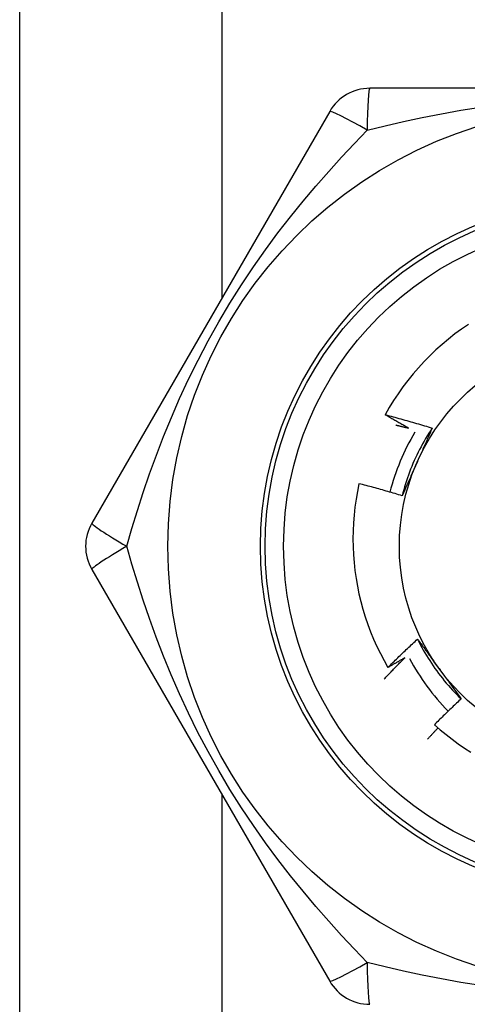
# Model space of a CAD drawing. Header units: inches. Extents: x 6 to 173, y 11 to 93.
# Tile 26 of 214: x 7.239 to 7.43, y 38.058 to 38.477. Entities that reach past the tile are written whole.
import ezdxf

# ---------------------------------------------------------------- set-up
doc = ezdxf.new("R2010")
doc.units = ezdxf.units.IN
doc.header["$MEASUREMENT"] = 0
doc.layers.add('Visible Edges(ANSI)', color=7, linetype='Continuous', lineweight=25)
doc.layers.add('Visible Tangent Edges(ANSI)', color=7, linetype='Continuous', lineweight=25)

msp = doc.modelspace()

# ---------------------------------------------------------------- linework, layer by layer
at = {"layer": 'Visible Edges(ANSI)'}
for p, q in [((7.239448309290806, 36.83853027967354), (7.239448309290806, 39.66653027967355)), ((7.590598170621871, 38.447412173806), (7.388298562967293, 38.44741216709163)), ((7.371250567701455, 38.4375695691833), (7.270100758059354, 38.26237295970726)), ((7.270100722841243, 38.24268769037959), (7.371250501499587, 38.06749107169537))]:
    msp.add_line(p, q, dxfattribs=at)
at = {"layer": 'Visible Edges(ANSI)', "flags": 128}
for points in [[(7.430246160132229, 38.34693968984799), (7.42735434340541, 38.34494437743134), (7.424526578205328, 38.34285850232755), (7.421765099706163, 38.34068346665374), (7.419072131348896, 38.33842067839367), (7.416449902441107, 38.33607154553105), (7.413900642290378, 38.33363748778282), (7.4114275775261, 38.33112095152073), (7.40903847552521, 38.32852967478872), (7.406735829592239, 38.32586679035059), (7.404521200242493, 38.32313448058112), (7.402396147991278, 38.32033494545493), (7.4003622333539, 38.31747038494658), (7.398421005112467, 38.31454298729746), (7.396574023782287, 38.31155495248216), (7.394822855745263, 38.30850847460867)], [(7.394822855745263, 38.30850847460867), (7.395662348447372, 38.30829217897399), (7.396501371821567, 38.30807404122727), (7.397339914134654, 38.3078540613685), (7.398177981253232, 38.30763223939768), (7.399015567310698, 38.30740858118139), (7.399852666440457, 38.30718308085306), (7.400689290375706, 38.30695573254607), (7.401525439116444, 38.30672654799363), (7.402361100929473, 38.30649551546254), (7.403196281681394, 38.30626264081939), (7.404030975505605, 38.3060279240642), (7.40486517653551, 38.30579136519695), (7.405698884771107, 38.30555295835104), (7.406532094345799, 38.30531271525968), (7.407364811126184, 38.30507062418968), (7.408197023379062, 38.3048266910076), (7.409028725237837, 38.3045809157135), (7.409859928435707, 38.30433329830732), (7.410690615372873, 38.30408383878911), (7.411520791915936, 38.30383253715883), (7.412350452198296, 38.3035793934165), (7.413179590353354, 38.30332440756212), (7.41400821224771, 38.30306757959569), (7.414836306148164, 38.3028089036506)], [(7.404816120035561, 38.30278263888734), (7.404396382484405, 38.30301497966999), (7.403976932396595, 38.30324786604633), (7.403557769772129, 38.30348129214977), (7.40313890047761, 38.30371526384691), (7.402720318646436, 38.30394978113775), (7.402302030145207, 38.30418484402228), (7.401884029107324, 38.30442044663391), (7.401466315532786, 38.30465658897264), (7.401048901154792, 38.30489327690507), (7.400631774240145, 38.3051305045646), (7.400214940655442, 38.30536827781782), (7.399798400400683, 38.30560659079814), (7.39938214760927, 38.30584544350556), (7.398966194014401, 38.30608484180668), (7.398550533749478, 38.30632477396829), (7.3981351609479, 38.3065652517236), (7.397720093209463, 38.30680626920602), (7.397305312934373, 38.30704782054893), (7.396890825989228, 38.30728991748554), (7.396476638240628, 38.30753255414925), (7.39606274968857, 38.30777572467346), (7.395649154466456, 38.30801943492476), (7.395235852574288, 38.30826368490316), (7.394822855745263, 38.30850847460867)], [(7.399315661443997, 38.30416320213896), (7.399545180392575, 38.30410726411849), (7.399774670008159, 38.30405118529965), (7.400004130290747, 38.30399496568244), (7.40023356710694, 38.30393861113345), (7.400462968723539, 38.30388212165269), (7.400692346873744, 38.30382549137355), (7.400921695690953, 38.30376872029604), (7.401151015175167, 38.30371182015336), (7.401380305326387, 38.3036547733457), (7.401609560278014, 38.30359759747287), (7.401838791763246, 38.30354028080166), (7.402067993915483, 38.30348282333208), (7.402297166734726, 38.30342523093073), (7.402526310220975, 38.3033675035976), (7.402755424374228, 38.3033096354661), (7.402984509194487, 38.30325162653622), (7.403213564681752, 38.30319348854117), (7.403442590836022, 38.30313520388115), (7.403671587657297, 38.30307679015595), (7.403900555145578, 38.30301823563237), (7.404129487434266, 38.30295954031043), (7.404358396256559, 38.3029007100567), (7.404587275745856, 38.30284174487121), (7.404816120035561, 38.30278263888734)], [(7.414836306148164, 38.3028089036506), (7.414107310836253, 38.30170952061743), (7.41339473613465, 38.30059941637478), (7.412698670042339, 38.2994788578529), (7.412019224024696, 38.29834811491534), (7.411356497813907, 38.29720745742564), (7.410710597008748, 38.29605715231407), (7.410081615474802, 38.29489747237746), (7.409469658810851, 38.29372868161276), (7.408874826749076, 38.29255105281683), (7.408297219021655, 38.29136485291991), (7.407736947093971, 38.29017034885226), (7.407194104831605, 38.28896781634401), (7.406668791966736, 38.28775751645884), (7.406161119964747, 38.28653972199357), (7.405671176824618, 38.28531470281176), (7.405199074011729, 38.28408272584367), (7.404744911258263, 38.28284405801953), (7.404308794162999, 38.2815989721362), (7.403890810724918, 38.28034773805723), (7.403491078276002, 38.27909061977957), (7.403109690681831, 38.27782789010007), (7.402746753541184, 38.27655981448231), (7.402402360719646, 38.27528666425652), (7.402076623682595, 38.27400870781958)], [(7.414836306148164, 38.3028089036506), (7.414576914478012, 38.30221779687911), (7.414317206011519, 38.30162667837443), (7.414057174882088, 38.30103551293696), (7.413796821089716, 38.3004442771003), (7.413536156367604, 38.29985293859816), (7.413275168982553, 38.29926147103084), (7.413013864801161, 38.29866984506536), (7.412752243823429, 38.29807803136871), (7.412490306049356, 38.29748600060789), (7.412228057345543, 38.29689372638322), (7.411965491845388, 38.29630117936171), (7.411702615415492, 38.29570832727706), (7.411439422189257, 38.29511514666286), (7.411175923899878, 38.29452160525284), (7.410912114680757, 38.29392767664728), (7.410647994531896, 38.29333333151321), (7.410383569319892, 38.29273854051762), (7.410118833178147, 38.29214327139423), (7.409853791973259, 38.29154750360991), (7.409588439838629, 38.29095120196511), (7.409322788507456, 38.29035434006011), (7.40905683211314, 38.28975688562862), (7.408790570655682, 38.28915881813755), (7.408524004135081, 38.288560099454)], [(7.408524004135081, 38.288560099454), (7.408252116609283, 38.2879494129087), (7.407980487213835, 38.2873392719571), (7.407709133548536, 38.2867296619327), (7.407438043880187, 38.2861205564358), (7.407167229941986, 38.28551193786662), (7.406896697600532, 38.28490378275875), (7.406626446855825, 38.28429607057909), (7.406356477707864, 38.28368878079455), (7.406086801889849, 38.28308188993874), (7.405817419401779, 38.28247538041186), (7.405548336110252, 38.28186922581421), (7.40527954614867, 38.2812634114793), (7.40501106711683, 38.28065791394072), (7.404742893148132, 38.28005270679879), (7.404475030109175, 38.2794477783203), (7.40420747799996, 38.27884309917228), (7.403940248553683, 38.27823865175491), (7.403673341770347, 38.2776344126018), (7.403406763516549, 38.2770303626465), (7.403140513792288, 38.27642648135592), (7.402874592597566, 38.27582274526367), (7.402609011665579, 38.27521913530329), (7.40234377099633, 38.27461562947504), (7.402078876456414, 38.27401220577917)], [(7.383708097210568, 38.27916339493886), (7.383029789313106, 38.27586036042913), (7.382454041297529, 38.27253787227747), (7.381981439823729, 38.26919830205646), (7.381612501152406, 38.26584401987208), (7.381347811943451, 38.26247739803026), (7.381187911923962, 38.25910080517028), (7.38113334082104, 38.25571661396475), (7.381184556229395, 38.25233160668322), (7.381341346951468, 38.24895426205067), (7.381603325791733, 38.24558707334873), (7.381970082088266, 38.24223249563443), (7.382441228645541, 38.23889298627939), (7.383016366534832, 38.23557100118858), (7.383695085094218, 38.23226899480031), (7.384476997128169, 38.22898942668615), (7.385361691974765, 38.22573475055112), (7.386348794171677, 38.22250742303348), (7.387437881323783, 38.21930990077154), (7.388628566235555, 38.21614463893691), (7.389919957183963, 38.21301526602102), (7.391308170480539, 38.20993144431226), (7.392791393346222, 38.20689662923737), (7.394368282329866, 38.20391298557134), (7.396037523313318, 38.20098268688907)], [(7.402078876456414, 38.27401220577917), (7.401318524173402, 38.27424580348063), (7.400557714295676, 38.2744777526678), (7.399796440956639, 38.27470805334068), (7.399034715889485, 38.27493670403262), (7.398272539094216, 38.27516370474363), (7.397509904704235, 38.27538905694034), (7.396746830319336, 38.27561275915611), (7.395983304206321, 38.27583481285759), (7.395219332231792, 38.27605521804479), (7.394454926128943, 38.27627397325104), (7.393690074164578, 38.27649107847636), (7.392924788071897, 38.27670653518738), (7.392159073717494, 38.27692034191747), (7.391392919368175, 38.27713250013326), (7.390626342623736, 38.27734300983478), (7.389859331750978, 38.27755186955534), (7.389091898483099, 38.27775907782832), (7.388324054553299, 38.27796463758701), (7.38755577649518, 38.27816854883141), (7.386787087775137, 38.27837081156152), (7.386017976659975, 38.27857142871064), (7.385248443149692, 38.27877039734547), (7.384478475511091, 38.27896771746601), (7.383708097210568, 38.27916339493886)], [(7.396037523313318, 38.20098268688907), (7.396550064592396, 38.20149649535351), (7.397063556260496, 38.20200937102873), (7.397577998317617, 38.20252131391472), (7.398093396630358, 38.20303231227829), (7.398609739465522, 38.20354238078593), (7.399127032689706, 38.20405151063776), (7.399645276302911, 38.20455969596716), (7.400164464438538, 38.20506694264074), (7.400684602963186, 38.20557324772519), (7.401205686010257, 38.20607860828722), (7.401727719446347, 38.20658302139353), (7.402250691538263, 38.20708648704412), (7.4027746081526, 38.20758900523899), (7.403299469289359, 38.20809057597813), (7.403825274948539, 38.20859119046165), (7.404352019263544, 38.20909085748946), (7.404879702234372, 38.20958956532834), (7.405408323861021, 38.21008731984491), (7.405937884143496, 38.21058411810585), (7.406468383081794, 38.21107995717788), (7.406999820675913, 38.21157483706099), (7.407532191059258, 38.21206875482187), (7.408065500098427, 38.21256171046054), (7.40859974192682, 38.21305370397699)], [(7.40859974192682, 38.21305370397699), (7.408981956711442, 38.21253351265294), (7.409364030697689, 38.21201303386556), (7.409745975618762, 38.21149225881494), (7.410127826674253, 38.21097116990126), (7.410509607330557, 38.21044975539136), (7.41089134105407, 38.20992799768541), (7.411273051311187, 38.20940588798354), (7.411654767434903, 38.20888341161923), (7.412036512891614, 38.20836055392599), (7.412418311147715, 38.20783730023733), (7.4128001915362, 38.20731363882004), (7.413182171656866, 38.20678955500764), (7.413564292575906, 38.20626503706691), (7.413946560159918, 38.20574007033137), (7.414329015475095, 38.20521464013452), (7.414711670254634, 38.20468873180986), (7.415094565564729, 38.20416233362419), (7.415477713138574, 38.20363543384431), (7.415861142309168, 38.20310801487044), (7.416244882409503, 38.20258006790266), (7.416628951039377, 38.20205157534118), (7.417013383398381, 38.20152251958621), (7.417398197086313, 38.20099289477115), (7.41778341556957, 38.2004626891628)], [(7.40859974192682, 38.21305370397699), (7.40918734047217, 38.2118726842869), (7.409792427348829, 38.21070052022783), (7.410414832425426, 38.20953743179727), (7.411054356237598, 38.20838364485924), (7.411710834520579, 38.20723937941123), (7.412384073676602, 38.20610485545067), (7.413073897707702, 38.20498030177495), (7.413780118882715, 38.20386593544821), (7.414502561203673, 38.2027619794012), (7.415241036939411, 38.20166866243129), (7.415995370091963, 38.20058619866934), (7.416765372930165, 38.19951481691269), (7.417550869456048, 38.19845473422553), (7.41835167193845, 38.19740617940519), (7.419167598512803, 38.19636936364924), (7.419998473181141, 38.19534452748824), (7.4208441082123, 38.19433187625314), (7.421704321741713, 38.1933316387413), (7.422578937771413, 38.19234404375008), (7.423467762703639, 38.19136930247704), (7.424370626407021, 38.19040764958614), (7.425287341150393, 38.18945929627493), (7.426217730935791, 38.18852447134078), (7.42716160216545, 38.18760339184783)], [(7.394459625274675, 38.19608607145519), (7.394817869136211, 38.19646725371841), (7.39517662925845, 38.19684798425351), (7.395535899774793, 38.1972282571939), (7.395895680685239, 38.19760807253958), (7.396255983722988, 38.19798742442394), (7.396616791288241, 38.19836632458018), (7.396978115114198, 38.19874476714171), (7.397339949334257, 38.19912274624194), (7.397702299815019, 38.19950026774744), (7.398065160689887, 38.19987733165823), (7.398428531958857, 38.20025393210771), (7.398792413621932, 38.20063006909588), (7.399156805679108, 38.20100574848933), (7.399521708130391, 38.20138095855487), (7.399887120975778, 38.2017557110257), (7.400253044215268, 38.20212999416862), (7.400619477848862, 38.20250381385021), (7.400986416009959, 38.20287717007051), (7.401353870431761, 38.20325005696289), (7.401721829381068, 38.20362248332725), (7.402090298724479, 38.2039944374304), (7.402459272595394, 38.20436592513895), (7.402828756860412, 38.20473694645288), (7.403198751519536, 38.2051074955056)], [(7.403198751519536, 38.2051074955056), (7.402902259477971, 38.20493251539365), (7.402605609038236, 38.20475780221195), (7.402308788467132, 38.2045833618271), (7.40201180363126, 38.2044091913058), (7.401714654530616, 38.20423529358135), (7.401417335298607, 38.20406166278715), (7.401119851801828, 38.20388830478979), (7.400822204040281, 38.20371521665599), (7.400524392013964, 38.20354239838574), (7.400226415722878, 38.20336985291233), (7.399928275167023, 38.20319758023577), (7.399629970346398, 38.20302557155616), (7.399331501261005, 38.2028538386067), (7.399032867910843, 38.20268238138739), (7.398734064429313, 38.20251118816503), (7.398435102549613, 38.20234027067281), (7.398135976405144, 38.20216961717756), (7.397836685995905, 38.20199924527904), (7.397537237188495, 38.20182913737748), (7.397237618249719, 38.20165930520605), (7.396937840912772, 38.20148974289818), (7.396637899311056, 38.20132045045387), (7.396337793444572, 38.2011514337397), (7.396037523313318, 38.20098268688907)], [(7.41778341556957, 38.2004626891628), (7.418176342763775, 38.19992188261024), (7.418568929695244, 38.1993815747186), (7.418961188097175, 38.19884176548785), (7.419353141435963, 38.19830244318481), (7.419744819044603, 38.19776360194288), (7.420136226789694, 38.19722523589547), (7.42052739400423, 38.19668733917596), (7.420918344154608, 38.19614989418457), (7.421309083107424, 38.1956129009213), (7.421699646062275, 38.19507635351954), (7.422090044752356, 38.1945402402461), (7.422480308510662, 38.19400456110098), (7.422870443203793, 38.19346929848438), (7.423260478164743, 38.1929344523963), (7.423650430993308, 38.19240001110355), (7.424040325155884, 38.19186596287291), (7.424430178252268, 38.19133231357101), (7.424820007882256, 38.19079904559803), (7.425209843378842, 38.19026615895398), (7.425599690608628, 38.18973363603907), (7.425989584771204, 38.18920147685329), (7.426379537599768, 38.18866966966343), (7.426769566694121, 38.18813821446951), (7.427159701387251, 38.18760709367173)], [(7.427159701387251, 38.18760709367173), (7.42667733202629, 38.18715867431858), (7.426195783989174, 38.18670941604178), (7.425715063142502, 38.18625931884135), (7.425235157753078, 38.18580838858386), (7.424756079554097, 38.18535661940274), (7.424277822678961, 38.18490401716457), (7.423800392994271, 38.18445058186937), (7.423323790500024, 38.18399631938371), (7.422848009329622, 38.18354121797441), (7.422373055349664, 38.18308528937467), (7.421898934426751, 38.18262853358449), (7.421425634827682, 38.18217095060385), (7.420953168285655, 38.18171254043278), (7.420481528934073, 38.18125330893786), (7.420010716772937, 38.1807932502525), (7.419540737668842, 38.18033237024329), (7.419071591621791, 38.17987066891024), (7.418603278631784, 38.17940815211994), (7.418135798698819, 38.17894480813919), (7.417669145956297, 38.17848065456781), (7.417203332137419, 38.17801567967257), (7.416738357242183, 38.17754988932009), (7.416274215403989, 38.17708328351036), (7.415810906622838, 38.17661586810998)], [(7.417335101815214, 38.1752494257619), (7.417146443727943, 38.17505111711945), (7.416957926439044, 38.17485266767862), (7.416769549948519, 38.17465407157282), (7.416581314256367, 38.17445534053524), (7.416393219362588, 38.1742564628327), (7.416205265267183, 38.17405745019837), (7.416017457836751, 38.17385829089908), (7.415829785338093, 38.17365899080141), (7.415642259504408, 38.17345954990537), (7.415454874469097, 38.17325996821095), (7.415267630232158, 38.17306024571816), (7.415080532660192, 38.172860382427), (7.414893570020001, 38.17266037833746), (7.414706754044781, 38.17246023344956), (7.414520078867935, 38.17225994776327), (7.414333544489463, 38.17205952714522), (7.414147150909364, 38.17185895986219), (7.413960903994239, 38.17165825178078), (7.413774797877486, 38.17145740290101), (7.413588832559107, 38.17125641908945), (7.4134030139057, 38.17105528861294), (7.413217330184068, 38.17085402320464), (7.413031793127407, 38.17065261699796), (7.41284640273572, 38.17045106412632)], [(7.415810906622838, 38.17661586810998), (7.418233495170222, 38.17446851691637), (7.420718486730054, 38.17239824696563), (7.423264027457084, 38.17040641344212), (7.425868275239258, 38.16849437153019), (7.428529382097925, 38.16666346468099), (7.431245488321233, 38.16491505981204)]]:
    msp.add_lwpolyline(points, dxfattribs=at)
at = {"layer": 'Visible Edges(ANSI)'}
for centre, radius in [((7.489448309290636, 38.25253027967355), 0.1870078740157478), ((7.489448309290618, 38.25253027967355), 0.137795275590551), ((7.489448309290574, 38.25253027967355), 0.0885826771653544)]:
    msp.add_circle(centre, radius, dxfattribs=at)
for centre, radius, start, end in [((7.388298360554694, 38.42772713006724), 0.0196850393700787, 90.00000000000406, 149.9999999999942), ((7.492146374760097, 38.25097255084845), 0.0984251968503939, 149.4219145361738, 165.5198235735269), ((7.287148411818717, 38.25253027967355), 0.0196850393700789, 150.0000000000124, 210.0000000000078), ((7.492146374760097, 38.25097255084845), 0.0984251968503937, 207.9880372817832, 224.2123013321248), ((7.388298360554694, 38.07733342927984), 0.0196850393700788, 210.0000000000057, 270)]:
    msp.add_arc(centre, radius, start, end, dxfattribs=at)
at = {"layer": 'Visible Tangent Edges(ANSI)'}
for p, q in [((7.325448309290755, 39.66653027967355), (7.325448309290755, 38.35823772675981)), ((7.325448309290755, 38.14682283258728), (7.325448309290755, 36.83853027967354))]:
    msp.add_line(p, q, dxfattribs=at)
at = {"layer": 'Visible Tangent Edges(ANSI)', "flags": 128}
for points in [[(7.387201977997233, 38.42963006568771), (7.394817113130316, 38.43148900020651), (7.402616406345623, 38.43328409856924), (7.410595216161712, 38.43499565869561), (7.418747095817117, 38.43660350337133), (7.427056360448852, 38.43808558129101), (7.435521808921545, 38.43942380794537)], [(7.284952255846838, 38.25253227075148), (7.287149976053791, 38.26005666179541), (7.289494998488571, 38.26770855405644), (7.292001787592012, 38.2754732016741), (7.294684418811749, 38.28333445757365), (7.29755474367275, 38.29126960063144), (7.300627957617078, 38.29926888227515), (7.303919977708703, 38.30732511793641), (7.307446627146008, 38.31543096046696), (7.311223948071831, 38.32357920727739), (7.315262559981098, 38.33175218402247), (7.319556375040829, 38.33991292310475), (7.32409649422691, 38.34802228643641), (7.328856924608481, 38.35602065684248), (7.333783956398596, 38.36382751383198), (7.33883911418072, 38.37140087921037), (7.344003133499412, 38.37873876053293), (7.349257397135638, 38.38584136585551), (7.35458359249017, 38.39271292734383), (7.359967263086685, 38.39936376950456), (7.365394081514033, 38.40580444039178), (7.370850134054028, 38.41204589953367), (7.376318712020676, 38.41809633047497), (7.381776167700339, 38.42395673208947), (7.387198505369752, 38.42962773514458)], [(7.387198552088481, 38.07543244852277), (7.381781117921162, 38.08109791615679), (7.376326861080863, 38.08695475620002), (7.370855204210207, 38.09300882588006), (7.365386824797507, 38.09926460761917), (7.359948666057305, 38.10571960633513), (7.35455702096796, 38.11238181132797), (7.349225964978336, 38.11926130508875), (7.343969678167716, 38.12636838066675), (7.338802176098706, 38.13371348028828), (7.333741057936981, 38.14130194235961), (7.32881772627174, 38.14910599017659), (7.324066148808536, 38.15709083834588), (7.319527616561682, 38.16519850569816), (7.315232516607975, 38.17336467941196), (7.311193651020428, 38.18154560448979), (7.307414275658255, 38.189701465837), (7.303891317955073, 38.19780244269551), (7.30060547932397, 38.20584737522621), (7.297540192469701, 38.21382946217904), (7.294679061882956, 38.22174126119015), (7.292005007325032, 38.22957810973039), (7.289500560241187, 38.23733605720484), (7.287153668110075, 38.24499366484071), (7.284952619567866, 38.2525279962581)], [(7.435455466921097, 38.06564613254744), (7.427010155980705, 38.06698256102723), (7.418727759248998, 38.0684606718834), (7.410603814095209, 38.07006326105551), (7.402633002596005, 38.07177334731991), (7.394827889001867, 38.07356969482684), (7.387202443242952, 38.07543068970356)]]:
    msp.add_lwpolyline(points, dxfattribs=at)
at = {"layer": 'Visible Tangent Edges(ANSI)'}
for radius in [0.1476377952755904, 0.1456692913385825]:
    msp.add_circle((7.489448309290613, 38.25253027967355), radius, dxfattribs=at)
for centre, major_axis, ratio, start_param, end_param in [((7.388298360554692, 38.42772713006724), (1e-16, 0.0196850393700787), 0.056053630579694, 4.8123e-12, 1.474011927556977), ((7.388298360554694, 38.42772713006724), (-0.0170477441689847, 0.0098425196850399), 0.0560536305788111, 4.80917337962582, 6.283185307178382), ((7.287148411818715, 38.25253027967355), (-0.017047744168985, 0.0098425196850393), 0.056053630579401, 3.262889e-10, 1.474011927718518), ((7.287148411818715, 38.25253027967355), (-0.0170477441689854, -0.0098425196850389), 0.0560536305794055, 4.809173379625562, 6.283185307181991), ((7.388298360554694, 38.07733342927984), (-0.017047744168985, -0.0098425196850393), 0.0560536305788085, 3.311687e-10, 1.474011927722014), ((7.388298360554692, 38.07733342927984), (0, -0.0196850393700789), 0.0560536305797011, 4.809173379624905, 6.283185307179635)]:
    msp.add_ellipse(centre, major_axis=major_axis, ratio=ratio, start_param=start_param, end_param=end_param, dxfattribs=at)

doc.saveas('drawing.dxf')
